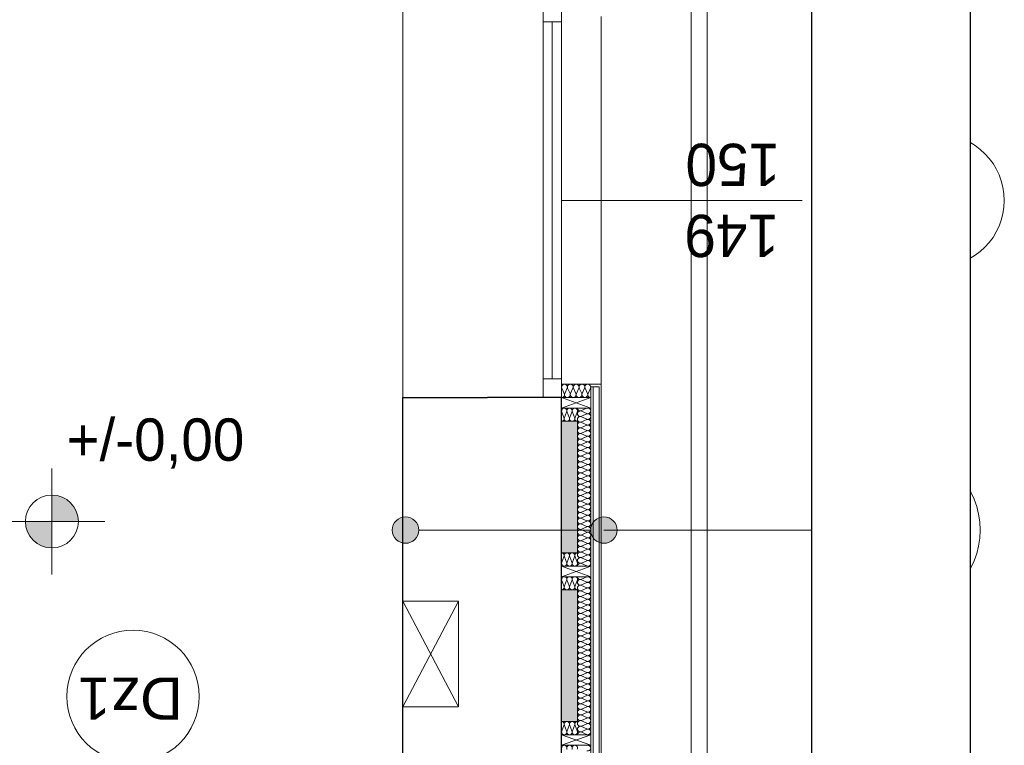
# Model space of a CAD drawing. Extents: x -515158 to -464725, y 20769 to 114053.
# Tile 29 of 69: x -474072 to -470350, y 34133 to 36876. Entities that reach past the tile are written whole.
import ezdxf

# ---------------------------------------------------------------- set-up
doc = ezdxf.new("R2010")
doc.units = 0
doc.header["$MEASUREMENT"] = 0
doc.set_wipeout_variables(frame=1)
for name, color, linetype, lineweight in [('#podkład', 252, 'Continuous', 9), ('Arch ocieplenie_Nr_Pióra__21', 252, 'Continuous', 9), ('Arch ocieplenie_Nr_Pióra__44', 252, 'Continuous', 9), ('Arch ocieplenie_Nr_Pióra__95', 252, 'Continuous', 13), ('Arch opisy okien_Nr_Pióra__9', 252, 'Continuous', 9), ('Arch opisy_Nr_Pióra__1', 252, 'Continuous', 25), ('Arch opisy_Nr_Pióra__21', 252, 'Continuous', 9), ('Arch opisy_Nr_Pióra__9', 252, 'Continuous', 9), ('Arch teren_Nr_Pióra__5', 252, 'Continuous', 13), ('Arch wykończenie_Nr_Pióra__9', 252, 'Continuous', 9), ('INSTALACJA IE_Nr_Pióra__88', 252, 'Continuous', 20), ('INWENT RZĘDNE_Nr_Pióra__21', 252, 'Continuous', 9), ('INWENT. OKNA_Nr_Pióra__21', 252, 'Continuous', 9), ('INWENT. OKNA_Nr_Pióra__5', 252, 'Continuous', 13), ('INWENT.ŚCIANY_Nr_Pióra__1', 252, 'Continuous', 25), ('INWENT.ŚCIANY_Nr_Pióra__21', 252, 'Continuous', 9)]:
    doc.layers.add(name, color=color, linetype=linetype, lineweight=lineweight)
doc.layers.add('_TABELA', color=7, linetype='Continuous')
doc.styles.add('GENERATED_STYLE_10', font='arial.ttf')
doc.styles.add('GENERATED_STYLE_3', font='txt')
doc.styles.add('GENERATED_STYLE_7', font='txt')

# ---------------------------------------------------------------- blocks, each defined once
blk = doc.blocks.new('parter')
at = {"layer": 'Arch opisy_Nr_Pióra__21', "linetype": 'Continuous'}
for points in [[(-472563.3, 34946.5), (-472567.1, 34965.6), (-472578, 34981.9), (-472594.2, 34992.7), (-472613.3, 34996.5), (-472632.5, 34992.7), (-472648.7, 34981.9), (-472659.5, 34965.6), (-472663.3, 34946.5), (-472659.5, 34927.4), (-472648.7, 34911.2), (-472632.5, 34900.3), (-472613.3, 34896.5), (-472594.2, 34900.3), (-472578, 34911.2), (-472567.1, 34927.4)], [(-471813.3, 34946.5), (-471817.1, 34965.6), (-471828, 34981.9), (-471844.2, 34992.7), (-471863.3, 34996.5), (-471882.5, 34992.7), (-471898.7, 34981.9), (-471909.5, 34965.6), (-471913.3, 34946.5), (-471909.5, 34927.4), (-471898.7, 34911.2), (-471882.5, 34900.3), (-471863.3, 34896.5), (-471844.2, 34900.3), (-471828, 34911.2), (-471817.1, 34927.4)]]:
    blk.add_hatch(color=252, dxfattribs=at).paths.add_polyline_path(points, flags=0)
at = {"layer": 'INWENT RZĘDNE_Nr_Pióra__21', "linetype": 'Continuous'}
for points in [[(-473949.9, 34978.7), (-473849.9, 34978.7), (-473857.5, 35017), (-473879.2, 35049.4), (-473911.7, 35071.1), (-473949.9, 35078.7)], [(-473949.9, 34978.7), (-474049.9, 34978.7), (-474042.3, 34940.4), (-474020.6, 34908), (-473988.2, 34886.3), (-473949.9, 34878.7)]]:
    blk.add_hatch(color=252, dxfattribs=at).paths.add_polyline_path(points, flags=0)
at = {"layer": 'Arch ocieplenie_Nr_Pióra__21', "color": 252, "linetype": 'Continuous'}
for p, q in [((-472023.3, 35357.6), (-471963.3, 35357.6)), ((-472023.3, 34860.1), (-472023.3, 35357.6)), ((-471963.3, 35357.6), (-471963.3, 34860.1)), ((-471963.3, 34860.1), (-472023.3, 34860.1)), ((-472023.3, 34720.1), (-471963.3, 34720.1)), ((-472023.3, 34222.6), (-472023.3, 34720.1)), ((-471963.3, 34720.1), (-471963.3, 34222.6)), ((-471963.3, 34222.6), (-472023.3, 34222.6))]:
    blk.add_line(p, q, dxfattribs=at)
at = {"layer": 'Arch ocieplenie_Nr_Pióra__44', "color": 252, "linetype": 'Continuous'}
for p, q in [((-472013.2, 35462.5), (-472022.4, 35482.7)), ((-472002.2, 35482.7), (-472011.4, 35462.5)), ((-471991.2, 35462.5), (-472000.4, 35482.7)), ((-471980.2, 35482.7), (-471989.4, 35462.5)), ((-471969.2, 35462.5), (-471978.4, 35482.7)), ((-471958.2, 35482.7), (-471967.4, 35462.5)), ((-471947.2, 35462.5), (-471956.4, 35482.7)), ((-471936.2, 35482.7), (-471945.4, 35462.5)), ((-471925.2, 35462.5), (-471934.4, 35482.7)), ((-471914.2, 35482.7), (-471923.4, 35462.5)), ((-471948.4, 35397.9), (-471928.2, 35406.7)), ((-471928.2, 35387.2), (-471948.4, 35396.1)), ((-472014.2, 35372.5), (-472022.5, 35392.7)), ((-472004.2, 35392.7), (-472012.5, 35372.5)), ((-471994.2, 35372.5), (-472002.5, 35392.7)), ((-471984.2, 35392.7), (-471992.5, 35372.5)), ((-471974.2, 35372.5), (-471982.5, 35392.7)), ((-471964.2, 35392.7), (-471972.5, 35372.5)), ((-471948.4, 35376.5), (-471928.2, 35385.4)), ((-471928.2, 35365.8), (-471948.4, 35374.7)), ((-471948.4, 35355.2), (-471928.2, 35364.1)), ((-471928.2, 35344.5), (-471948.4, 35353.4)), ((-471948.4, 35333.8), (-471928.2, 35342.7)), ((-471928.2, 35323.2), (-471948.4, 35332)), ((-471948.4, 35312.5), (-471928.2, 35321.4)), ((-471928.2, 35301.8), (-471948.4, 35310.7)), ((-471948.4, 35291.2), (-471928.2, 35300)), ((-471928.2, 35280.5), (-471948.4, 35289.4)), ((-471948.4, 35269.8), (-471928.2, 35278.7)), ((-471928.2, 35259.2), (-471948.4, 35268)), ((-471948.4, 35248.5), (-471928.2, 35257.4)), ((-471928.2, 35237.8), (-471948.4, 35246.7)), ((-471948.4, 35227.1), (-471928.2, 35236)), ((-471928.2, 35216.5), (-471948.4, 35225.4)), ((-471948.4, 35205.8), (-471928.2, 35214.7)), ((-471928.2, 35195.1), (-471948.4, 35204)), ((-471948.4, 35184.5), (-471928.2, 35193.3)), ((-471928.2, 35173.8), (-471948.4, 35182.7)), ((-471948.4, 35163.1), (-471928.2, 35172)), ((-471928.2, 35152.5), (-471948.4, 35161.3)), ((-471948.4, 35141.8), (-471928.2, 35150.7)), ((-471928.2, 35131.1), (-471948.4, 35140)), ((-471948.4, 35120.4), (-471928.2, 35129.3)), ((-471928.2, 35109.8), (-471948.4, 35118.7)), ((-471948.4, 35099.1), (-471928.2, 35108)), ((-471928.2, 35088.4), (-471948.4, 35097.3)), ((-471948.4, 35077.8), (-471928.2, 35086.6)), ((-471928.2, 35067.1), (-471948.4, 35076)), ((-471948.4, 35056.4), (-471928.2, 35065.3)), ((-471928.2, 35045.8), (-471948.4, 35054.6)), ((-471948.4, 35035.1), (-471928.2, 35044)), ((-471928.2, 35024.4), (-471948.4, 35033.3)), ((-471948.4, 35013.8), (-471928.2, 35022.6)), ((-471928.2, 35003.1), (-471948.4, 35012)), ((-471948.4, 34992.4), (-471928.2, 35001.3)), ((-471928.2, 34981.7), (-471948.4, 34990.6)), ((-471948.4, 34971.1), (-471928.2, 34979.9)), ((-471928.2, 34960.4), (-471948.4, 34969.3)), ((-471948.4, 34949.7), (-471928.2, 34958.6)), ((-471928.2, 34939.1), (-471948.4, 34947.9)), ((-471948.4, 34928.4), (-471928.2, 34937.3)), ((-471928.2, 34917.7), (-471948.4, 34926.6)), ((-471948.4, 34907.1), (-471928.2, 34915.9)), ((-471928.2, 34896.4), (-471948.4, 34905.3)), ((-471948.4, 34885.7), (-471928.2, 34894.6)), ((-471928.2, 34875), (-471948.4, 34883.9)), ((-472014.2, 34845.2), (-472022.5, 34825)), ((-472004.2, 34825), (-472012.5, 34845.2)), ((-471994.2, 34845.2), (-472002.5, 34825)), ((-471984.2, 34825), (-471992.5, 34845.2)), ((-471974.2, 34845.2), (-471982.5, 34825)), ((-471964.2, 34825), (-471972.5, 34845.2)), ((-471948.4, 34864.4), (-471928.2, 34873.3)), ((-471928.2, 34853.7), (-471948.4, 34862.6)), ((-471948.4, 34843), (-471928.2, 34851.9)), ((-471928.2, 34832.4), (-471948.4, 34841.2)), ((-471948.4, 34821.7), (-471928.2, 34830.6)), ((-471928.2, 34811), (-471948.4, 34819.9)), ((-471948.4, 34760.4), (-471928.2, 34769.2)), ((-472014.2, 34735), (-472022.5, 34755.2)), ((-472004.2, 34755.2), (-472012.5, 34735)), ((-471994.2, 34735), (-472002.5, 34755.2)), ((-471984.2, 34755.2), (-471992.5, 34735)), ((-471974.2, 34735), (-471982.5, 34755.2)), ((-471964.2, 34755.2), (-471972.5, 34735)), ((-471928.2, 34749.7), (-471948.4, 34758.6)), ((-471948.4, 34739), (-471928.2, 34747.9)), ((-471928.2, 34728.3), (-471948.4, 34737.2)), ((-471948.4, 34717.7), (-471928.2, 34726.6)), ((-471928.2, 34707), (-471948.4, 34715.9)), ((-471948.4, 34696.3), (-471928.2, 34705.2)), ((-471928.2, 34685.7), (-471948.4, 34694.5)), ((-471948.4, 34675), (-471928.2, 34683.9)), ((-471928.2, 34664.3), (-471948.4, 34673.2)), ((-471948.4, 34653.7), (-471928.2, 34662.5)), ((-471928.2, 34643), (-471948.4, 34651.9)), ((-471948.4, 34632.3), (-471928.2, 34641.2)), ((-471928.2, 34621.7), (-471948.4, 34630.5)), ((-471948.4, 34611), (-471928.2, 34619.9)), ((-471928.2, 34600.3), (-471948.4, 34609.2)), ((-471948.4, 34589.6), (-471928.2, 34598.5)), ((-471928.2, 34579), (-471948.4, 34587.9)), ((-471948.4, 34568.3), (-471928.2, 34577.2)), ((-471928.2, 34557.6), (-471948.4, 34566.5)), ((-471948.4, 34547), (-471928.2, 34555.8)), ((-471928.2, 34536.3), (-471948.4, 34545.2)), ((-471948.4, 34525.6), (-471928.2, 34534.5)), ((-471928.2, 34515), (-471948.4, 34523.8)), ((-471948.4, 34504.3), (-471928.2, 34513.2)), ((-471928.2, 34493.6), (-471948.4, 34502.5)), ((-471948.4, 34482.9), (-471928.2, 34491.8)), ((-471928.2, 34472.3), (-471948.4, 34481.2)), ((-471948.4, 34461.6), (-471928.2, 34470.5)), ((-471928.2, 34450.9), (-471948.4, 34459.8)), ((-471948.4, 34440.3), (-471928.2, 34449.1)), ((-471928.2, 34429.6), (-471948.4, 34438.5)), ((-471948.4, 34418.9), (-471928.2, 34427.8)), ((-471928.2, 34408.3), (-471948.4, 34417.1)), ((-471948.4, 34397.6), (-471928.2, 34406.5)), ((-471928.2, 34386.9), (-471948.4, 34395.8)), ((-471948.4, 34376.3), (-471928.2, 34385.1)), ((-471928.2, 34365.6), (-471948.4, 34374.5)), ((-471948.4, 34354.9), (-471928.2, 34363.8)), ((-471928.2, 34344.2), (-471948.4, 34353.1)), ((-471948.4, 34333.6), (-471928.2, 34342.4)), ((-471928.2, 34322.9), (-471948.4, 34331.8)), ((-471948.4, 34312.2), (-471928.2, 34321.1)), ((-471928.2, 34301.6), (-471948.4, 34310.4)), ((-471948.4, 34290.9), (-471928.2, 34299.8)), ((-471928.2, 34280.2), (-471948.4, 34289.1)), ((-471948.4, 34269.6), (-471928.2, 34278.4)), ((-471928.2, 34258.9), (-471948.4, 34267.8)), ((-471948.4, 34248.2), (-471928.2, 34257.1)), ((-471928.2, 34237.5), (-471948.4, 34246.4)), ((-472014.2, 34207.7), (-472022.5, 34187.5)), ((-472004.2, 34187.5), (-472012.5, 34207.7)), ((-471994.2, 34207.7), (-472002.5, 34187.5)), ((-471984.2, 34187.5), (-471992.5, 34207.7)), ((-471974.2, 34207.7), (-471982.5, 34187.5)), ((-471964.2, 34187.5), (-471972.5, 34207.7)), ((-471948.4, 34226.9), (-471928.2, 34235.8)), ((-471928.2, 34216.2), (-471948.4, 34225.1)), ((-471948.4, 34205.5), (-471928.2, 34214.4)), ((-471928.2, 34194.9), (-471948.4, 34203.7)), ((-471948.4, 34184.2), (-471928.2, 34193.1)), ((-471928.2, 34173.5), (-471948.4, 34182.4))]:
    blk.add_line(p, q, dxfattribs=at)
for centre, major_axis, ratio, start_param, end_param in [((-472012.3, 35487), (-11, 0), 0.966714, 2.728799, 6.695979), ((-471990.3, 35487), (-11, 0), 0.966714, 2.728799, 6.695979), ((-471968.3, 35487), (-11, 0), 0.966714, 2.728799, 6.695979), ((-471946.3, 35487), (-11, 0), 0.966714, 2.728799, 6.695979), ((-471924.3, 35487), (-11, 0), 0.966714, 2.728799, 6.695979), ((-472023.3, 35458.3), (-11, 0), 0.966714, 1.570796, 3.554385), ((-472001.3, 35458.3), (-11, 0), 0.966714, 5.870392, 9.837571), ((-471979.3, 35458.3), (-11, 0), 0.966714, 5.870392, 9.837571), ((-471957.3, 35458.3), (-11, 0), 0.966714, 5.870392, 9.837571), ((-471935.3, 35458.3), (-11, 0), 0.966714, 5.870392, 9.837571), ((-471913.3, 35458.3), (-11, 0), 0.966714, 5.870392, 7.853982), ((-472013.3, 35397), (0, -10.6), 0.940381, 1.158003, 5.125183), ((-471993.3, 35397), (0, -10.6), 0.940381, 1.158003, 5.125183), ((-471973.3, 35397), (0, -10.6), 0.940381, 1.158003, 5.125183), ((-471952.7, 35386.3), (0, 10.7), 0.996671, 5.870392, 9.837571), ((-471952.7, 35407.6), (0, 10.7), 0.996671, 1.570796, 3.554385), ((-471924, 35397), (0, 10.7), 0.996671, 2.728799, 6.695979), ((-472023.3, 35368.3), (0, -10.6), 0.940381, 6.283185, 8.266774), ((-472003.3, 35368.3), (0, -10.6), 0.940381, 4.299595, 8.266774), ((-471983.3, 35368.3), (0, -10.6), 0.940381, 4.299595, 8.266774), ((-471963.3, 35368.3), (0, -10.6), 0.940381, 4.299596, 6.283185), ((-471952.7, 35365), (0, 10.7), 0.996671, 5.870392, 9.837571), ((-471924, 35375.6), (0, 10.7), 0.996671, 2.728799, 6.695979), ((-471924, 35354.3), (0, 10.7), 0.996671, 2.728799, 6.695979), ((-471952.7, 35343.6), (0, 10.7), 0.996671, 5.870392, 9.837571), ((-471952.7, 35322.3), (0, 10.7), 0.996671, 5.870392, 9.837571), ((-471924, 35332.9), (0, 10.7), 0.996671, 2.728799, 6.695979), ((-471924, 35311.6), (0, 10.7), 0.996671, 2.728799, 6.695979), ((-471952.7, 35300.9), (0, 10.7), 0.996671, 5.870392, 9.837571), ((-471952.7, 35279.6), (0, 10.7), 0.996671, 5.870392, 9.837571), ((-471924, 35290.3), (0, 10.7), 0.996671, 2.728799, 6.695979), ((-471952.7, 35258.3), (0, 10.7), 0.996671, 5.870392, 9.837571), ((-471952.7, 35236.9), (0, 10.7), 0.996671, 5.870392, 9.837571), ((-471924, 35268.9), (0, 10.7), 0.996671, 2.728799, 6.695979), ((-471924, 35247.6), (0, 10.7), 0.996671, 2.728799, 6.695979), ((-471952.7, 35215.6), (0, 10.7), 0.996671, 5.870392, 9.837571), ((-471924, 35226.2), (0, 10.7), 0.996671, 2.728799, 6.695979), ((-471924, 35204.9), (0, 10.7), 0.996671, 2.728799, 6.695979), ((-471952.7, 35194.2), (0, 10.7), 0.996671, 5.870392, 9.837571), ((-471952.7, 35172.9), (0, 10.7), 0.996671, 5.870392, 9.837571), ((-471924, 35183.6), (0, 10.7), 0.996671, 2.728799, 6.695979), ((-471924, 35162.2), (0, 10.7), 0.996671, 2.728799, 6.695979), ((-471952.7, 35151.6), (0, 10.7), 0.996671, 5.870392, 9.837571), ((-471952.7, 35130.2), (0, 10.7), 0.996671, 5.870392, 9.837571), ((-471924, 35140.9), (0, 10.7), 0.996671, 2.728799, 6.695979), ((-471952.7, 35108.9), (0, 10.7), 0.996671, 5.870392, 9.837571), ((-471952.7, 35087.5), (0, 10.7), 0.996671, 5.870392, 9.837571), ((-471924, 35119.6), (0, 10.7), 0.996671, 2.728799, 6.695979), ((-471924, 35098.2), (0, 10.7), 0.996671, 2.728799, 6.695979), ((-471952.7, 35066.2), (0, 10.7), 0.996671, 5.870392, 9.837571), ((-471924, 35076.9), (0, 10.7), 0.996671, 2.728799, 6.695979), ((-471924, 35055.5), (0, 10.7), 0.996671, 2.728799, 6.695979), ((-471952.7, 35044.9), (0, 10.7), 0.996671, 5.870392, 9.837571), ((-471952.7, 35023.5), (0, 10.7), 0.996671, 5.870392, 9.837571), ((-471924, 35034.2), (0, 10.7), 0.996671, 2.728799, 6.695979), ((-471924, 35012.9), (0, 10.7), 0.996671, 2.728799, 6.695979), ((-471952.7, 35002.2), (0, 10.7), 0.996671, 5.870392, 9.837571), ((-471952.7, 34980.8), (0, 10.7), 0.996671, 5.870392, 9.837571), ((-471924, 34991.5), (0, 10.7), 0.996671, 2.728799, 6.695979), ((-471952.7, 34959.5), (0, 10.7), 0.996671, 5.870392, 9.837571), ((-471952.7, 34938.2), (0, 10.7), 0.996671, 5.870392, 9.837571), ((-471924, 34970.2), (0, 10.7), 0.996671, 2.728799, 6.695979), ((-471924, 34948.8), (0, 10.7), 0.996671, 2.728799, 6.695979), ((-471952.7, 34916.8), (0, 10.7), 0.996671, 5.870392, 9.837571), ((-471924, 34927.5), (0, 10.7), 0.996671, 2.728799, 6.695979), ((-471924, 34906.2), (0, 10.7), 0.996671, 2.728799, 6.695979), ((-471952.7, 34895.5), (0, 10.7), 0.996671, 5.870392, 9.837571), ((-471952.7, 34874.1), (0, 10.7), 0.996671, 5.870392, 9.837571), ((-471924, 34884.8), (0, 10.7), 0.996671, 2.728799, 6.695979), ((-471924, 34863.5), (0, 10.7), 0.996671, 2.728799, 6.695979), ((-472023.3, 34849.5), (0, -10.6), 0.940381, 1.158004, 3.141593), ((-472003.3, 34849.5), (0, -10.6), 0.940381, 1.158004, 5.125183), ((-471983.3, 34849.5), (0, -10.6), 0.940381, 1.158004, 5.125183), ((-471963.3, 34849.5), (0, -10.6), 0.940381, 3.141593, 5.125182), ((-471952.7, 34852.8), (0, 10.7), 0.996671, 5.870392, 9.837571), ((-471952.7, 34831.5), (0, 10.7), 0.996671, 5.870392, 9.837571), ((-471924, 34842.1), (0, 10.7), 0.996671, 2.728799, 6.695979), ((-472013.3, 34820.8), (0, -10.6), 0.940381, 4.299595, 8.266775), ((-471993.3, 34820.8), (0, -10.6), 0.940381, 4.299595, 8.266775), ((-471973.3, 34820.8), (0, -10.6), 0.940381, 4.299595, 8.266775), ((-471952.7, 34810.1), (0, 10.7), 0.996671, 5.870392, 7.853982), ((-471924, 34820.8), (0, 10.7), 0.996671, 2.728799, 6.695979), ((-472013.3, 34759.5), (0, -10.6), 0.940381, 1.158003, 5.125183), ((-471993.3, 34759.5), (0, -10.6), 0.940381, 1.158003, 5.125183), ((-471973.3, 34759.5), (0, -10.6), 0.940381, 1.158003, 5.125183), ((-471952.7, 34770.1), (0, 10.7), 0.996671, 1.570796, 3.554385), ((-471924, 34759.5), (0, 10.7), 0.996671, 2.728799, 6.695979), ((-472023.3, 34730.8), (0, -10.6), 0.940381, 6.283185, 8.266774), ((-472003.3, 34730.8), (0, -10.6), 0.940381, 4.299595, 8.266774), ((-471983.3, 34730.8), (0, -10.6), 0.940381, 4.299595, 8.266774), ((-471963.3, 34730.8), (0, -10.6), 0.940381, 4.299596, 6.283185), ((-471952.7, 34748.8), (0, 10.7), 0.996671, 5.870392, 9.837571), ((-471952.7, 34727.5), (0, 10.7), 0.996671, 5.870392, 9.837571), ((-471924, 34738.1), (0, 10.7), 0.996671, 2.728799, 6.695979), ((-471924, 34716.8), (0, 10.7), 0.996671, 2.728799, 6.695979), ((-471952.7, 34706.1), (0, 10.7), 0.996671, 5.870392, 9.837571), ((-471952.7, 34684.8), (0, 10.7), 0.996671, 5.870392, 9.837571), ((-471924, 34695.4), (0, 10.7), 0.996671, 2.728799, 6.695979), ((-471952.7, 34663.4), (0, 10.7), 0.996671, 5.870392, 9.837571), ((-471952.7, 34642.1), (0, 10.7), 0.996671, 5.870392, 9.837571), ((-471924, 34674.1), (0, 10.7), 0.996671, 2.728799, 6.695979), ((-471924, 34652.8), (0, 10.7), 0.996671, 2.728799, 6.695979), ((-471952.7, 34620.8), (0, 10.7), 0.996671, 5.870392, 9.837571), ((-471924, 34631.4), (0, 10.7), 0.996671, 2.728799, 6.695979), ((-471924, 34610.1), (0, 10.7), 0.996671, 2.728799, 6.695979), ((-471952.7, 34599.4), (0, 10.7), 0.996671, 5.870392, 9.837571), ((-471952.7, 34578.1), (0, 10.7), 0.996671, 5.870392, 9.837571), ((-471924, 34588.7), (0, 10.7), 0.996671, 2.728799, 6.695979), ((-471924, 34567.4), (0, 10.7), 0.996671, 2.728799, 6.695979), ((-471952.7, 34556.7), (0, 10.7), 0.996671, 5.870392, 9.837571), ((-471952.7, 34535.4), (0, 10.7), 0.996671, 5.870392, 9.837571), ((-471924, 34546.1), (0, 10.7), 0.996671, 2.728799, 6.695979), ((-471952.7, 34514.1), (0, 10.7), 0.996671, 5.870392, 9.837571), ((-471952.7, 34492.7), (0, 10.7), 0.996671, 5.870392, 9.837571), ((-471924, 34524.7), (0, 10.7), 0.996671, 2.728799, 6.695979), ((-471924, 34503.4), (0, 10.7), 0.996671, 2.728799, 6.695979), ((-471952.7, 34471.4), (0, 10.7), 0.996671, 5.870392, 9.837571), ((-471924, 34482.1), (0, 10.7), 0.996671, 2.728799, 6.695979), ((-471924, 34460.7), (0, 10.7), 0.996671, 2.728799, 6.695979), ((-471952.7, 34450), (0, 10.7), 0.996671, 5.870392, 9.837571), ((-471952.7, 34428.7), (0, 10.7), 0.996671, 5.870392, 9.837571), ((-471924, 34439.4), (0, 10.7), 0.996671, 2.728799, 6.695979), ((-471924, 34418), (0, 10.7), 0.996671, 2.728799, 6.695979), ((-471952.7, 34407.4), (0, 10.7), 0.996671, 5.870392, 9.837571), ((-471952.7, 34386), (0, 10.7), 0.996671, 5.870392, 9.837571), ((-471924, 34396.7), (0, 10.7), 0.996671, 2.728799, 6.695979), ((-471952.7, 34364.7), (0, 10.7), 0.996671, 5.870392, 9.837571), ((-471952.7, 34343.3), (0, 10.7), 0.996671, 5.870392, 9.837571), ((-471924, 34375.4), (0, 10.7), 0.996671, 2.728799, 6.695979), ((-471924, 34354), (0, 10.7), 0.996671, 2.728799, 6.695979), ((-471952.7, 34322), (0, 10.7), 0.996671, 5.870392, 9.837571), ((-471924, 34332.7), (0, 10.7), 0.996671, 2.728799, 6.695979), ((-471924, 34311.3), (0, 10.7), 0.996671, 2.728799, 6.695979), ((-471952.7, 34300.7), (0, 10.7), 0.996671, 5.870392, 9.837571), ((-471952.7, 34279.3), (0, 10.7), 0.996671, 5.870392, 9.837571), ((-471924, 34290), (0, 10.7), 0.996671, 2.728799, 6.695979), ((-471924, 34268.7), (0, 10.7), 0.996671, 2.728799, 6.695979), ((-471952.7, 34258), (0, 10.7), 0.996671, 5.870392, 9.837571), ((-471952.7, 34236.6), (0, 10.7), 0.996671, 5.870392, 9.837571), ((-471924, 34247.3), (0, 10.7), 0.996671, 2.728799, 6.695979), ((-472023.3, 34212), (0, -10.6), 0.940381, 1.158004, 3.141593), ((-472003.3, 34212), (0, -10.6), 0.940381, 1.158004, 5.125183), ((-471983.3, 34212), (0, -10.6), 0.940381, 1.158004, 5.125183), ((-471963.3, 34212), (0, -10.6), 0.940381, 3.141593, 5.125182), ((-471952.7, 34215.3), (0, 10.7), 0.996671, 5.870392, 9.837571), ((-471952.7, 34194), (0, 10.7), 0.996671, 5.870392, 9.837571), ((-471924, 34226), (0, 10.7), 0.996671, 2.728799, 6.695979), ((-471924, 34204.6), (0, 10.7), 0.996671, 2.728799, 6.695979), ((-472013.3, 34183.3), (0, -10.6), 0.940381, 4.299595, 8.266775), ((-471993.3, 34183.3), (0, -10.6), 0.940381, 4.299595, 8.266775), ((-471973.3, 34183.3), (0, -10.6), 0.940381, 4.299595, 8.266775), ((-471952.7, 34172.6), (0, 10.7), 0.996671, 5.870392, 7.853982), ((-471924, 34183.3), (0, 10.7), 0.996671, 2.728799, 6.695979), ((-472013.3, 34122), (0, -10.6), 0.940381, 1.158003, 5.125183), ((-471993.3, 34122), (0, -10.6), 0.940381, 1.158003, 5.125183), ((-471973.3, 34122), (0, -10.6), 0.940381, 1.158003, 5.125183), ((-471924, 34122), (0, 10.7), 0.996671, 2.728799, 6.695979)]:
    blk.add_ellipse(centre, major_axis=major_axis, ratio=ratio, start_param=start_param, end_param=end_param, dxfattribs=at)
at = {"layer": 'Arch ocieplenie_Nr_Pióra__95', "color": 252, "linetype": 'Continuous', "lineweight": 25}
for points in [[(-471963.3, 34860.1), (-472023.3, 35357.6), (-471963.3, 35357.6)], [(-472023.3, 34860.1), (-472023.3, 35357.6), (-471963.3, 34860.1)], [(-471963.3, 34222.6), (-472023.3, 34720.1), (-471963.3, 34720.1)], [(-472023.3, 34222.6), (-472023.3, 34720.1), (-471963.3, 34222.6)]]:
    blk.add_solid(points, dxfattribs=at)
at = {"layer": 'Arch opisy_Nr_Pióra__21', "color": 252, "linetype": 'Continuous'}
for p, q in [((-472563.3, 34946.5), (-471913.3, 34946.5)), ((-471863.3, 34946.5), (-471040.7, 34946.5))]:
    blk.add_line(p, q, dxfattribs=at)
for centre, radius in [((-470740.7, 34946.5), 300), ((-472613.3, 34946.5), 50), ((-471863.3, 34946.5), 50)]:
    blk.add_circle(centre, radius, dxfattribs=at)
at = {"layer": 'Arch opisy_Nr_Pióra__9', "color": 252, "linetype": 'Continuous'}
for centre in [(-470599.8, 36192.6), (-473643.3, 34317.6)]:
    blk.add_circle(centre, 250, dxfattribs=at)
at = {"layer": 'Arch teren_Nr_Pióra__5', "color": 252, "linetype": 'Continuous'}
for p, q in [((-471533.3, 32367.6), (-471533.3, 44522.6)), ((-471473.3, 32307.6), (-471473.3, 44522.6))]:
    blk.add_line(p, q, dxfattribs=at)
at = {"layer": 'Arch wykończenie_Nr_Pióra__9', "color": 252, "linetype": 'Continuous'}
for p, q in [((-471873.3, 35497.6), (-472023.3, 35497.6)), ((-471913.3, 32747.6), (-471913.3, 35487.6)), ((-471881.3, 35487.6), (-471913.3, 35487.6)), ((-471903.3, 32737.6), (-471903.3, 35487.6)), ((-471881.3, 32715.6), (-471881.3, 35487.6)), ((-471873.3, 32707.6), (-471873.3, 35497.6)), ((-472023.3, 35407.6), (-472023.3, 35447.6)), ((-472023.3, 35447.6), (-471913.3, 35447.6)), ((-472023.3, 35447.6), (-471913.3, 35407.6)), ((-472023.3, 35407.6), (-471913.3, 35447.6)), ((-471913.3, 35447.6), (-471913.3, 35407.6)), ((-471913.3, 35407.6), (-472023.3, 35407.6)), ((-472023.3, 34770.1), (-472023.3, 34810.1)), ((-472023.3, 34810.1), (-471913.3, 34810.1)), ((-472023.3, 34810.1), (-471913.3, 34770.1)), ((-472023.3, 34770.1), (-471913.3, 34810.1)), ((-471913.3, 34810.1), (-471913.3, 34770.1)), ((-471913.3, 34770.1), (-472023.3, 34770.1)), ((-472023.3, 34132.6), (-472023.3, 34172.6)), ((-472023.3, 34172.6), (-471913.3, 34172.6)), ((-472023.3, 34172.6), (-471913.3, 34132.6)), ((-472023.3, 34132.6), (-471913.3, 34172.6)), ((-471913.3, 34172.6), (-471913.3, 34132.6)), ((-471913.3, 34132.6), (-472023.3, 34132.6))]:
    blk.add_line(p, q, dxfattribs=at)
at = {"layer": 'INSTALACJA IE_Nr_Pióra__88', "color": 252, "linetype": 'Continuous'}
for p, q in [((-472413.3, 34277.6), (-472623.3, 34677.6)), ((-472623.3, 34277.6), (-472413.3, 34677.6)), ((-472623.3, 34677.6), (-472413.3, 34677.6)), ((-472623.3, 34277.6), (-472623.3, 34677.6)), ((-472413.3, 34677.6), (-472413.3, 34277.6)), ((-472413.3, 34277.6), (-472623.3, 34277.6))]:
    blk.add_line(p, q, dxfattribs=at)
at = {"layer": 'INWENT RZĘDNE_Nr_Pióra__21', "color": 252, "linetype": 'Continuous'}
for p, q in [((-473949.9, 34778.7), (-473949.9, 35178.7)), ((-474149.9, 34978.7), (-473749.9, 34978.7))]:
    blk.add_line(p, q, dxfattribs=at)
blk.add_circle((-473949.9, 34978.7), 100, dxfattribs=at)
at = {"layer": 'INWENT. OKNA_Nr_Pióra__5', "color": 252, "linetype": 'Continuous'}
for p, q in [((-472093.3, 36937.6), (-472093.3, 35447.6)), ((-472023.3, 36937.6), (-472023.3, 35447.6)), ((-472023.3, 36867.6), (-472093.3, 36867.6)), ((-472058.3, 35517.6), (-472058.3, 36867.6)), ((-472023.3, 36192.6), (-471113.3, 36192.6)), ((-472023.3, 35517.6), (-472093.3, 35517.6))]:
    blk.add_line(p, q, dxfattribs=at)
at = {"layer": 'INWENT.ŚCIANY_Nr_Pióra__1', "color": 252, "linetype": 'Continuous'}
for p, q in [((-472623.3, 35447.6), (-472303.3, 35447.6)), ((-472623.3, 33467.6), (-472623.3, 35447.6)), ((-472023.3, 35447.6), (-472303.3, 35447.6)), ((-472023.3, 32857.6), (-472023.3, 35447.6))]:
    blk.add_line(p, q, dxfattribs=at)
at = {"layer": 'INWENT.ŚCIANY_Nr_Pióra__21', "color": 252, "linetype": 'Continuous'}
for p, q in [((-472623.3, 35447.6), (-472623.3, 36937.6)), ((-471873.3, 35497.6), (-471873.3, 36887.6))]:
    blk.add_line(p, q, dxfattribs=at)
at = {"layer": 'Arch opisy okien_Nr_Pióra__9', "color": 252, "linetype": 'Continuous', "style": 'GENERATED_STYLE_10'}
for s, rotation, p in [('O4', 90, (-470526.4, 36041.4)), ('Dz1', 180, (-473454.8, 34389))]:
    blk.add_text(s, height=160, rotation=rotation, dxfattribs=at).set_placement(p)
at = {"layer": 'Arch opisy_Nr_Pióra__1', "color": 252, "linetype": 'Continuous', "style": 'GENERATED_STYLE_7'}
blk.add_text('S3', height=230, rotation=90, dxfattribs=at).set_placement((-470632.1, 34760.3))
at = {"layer": 'INWENT RZĘDNE_Nr_Pióra__21', "color": 252, "insert": (-473894.6, 35178.7), "char_height": 160, "attachment_point": 7, "style": 'GENERATED_STYLE_3'}
blk.add_mtext('{+/-0,00}', dxfattribs=at)
at = {"layer": 'INWENT. OKNA_Nr_Pióra__21', "color": 252, "linetype": 'Continuous', "style": 'GENERATED_STYLE_7'}
for s, rotation, p in [('hp 104', 90, (-470904, 35781.2)), ('150', 180, (-471197.8, 36407.1)), ('149', 180, (-471201.7, 36138.5))]:
    blk.add_text(s, height=160, rotation=rotation, dxfattribs=at).set_placement(p)

msp = doc.modelspace()

# ---------------------------------------------------------------- block references
at = {"layer": '#podkład'}
msp.add_blockref('parter', (0, 0), dxfattribs=at)

# ---------------------------------------------------------------- next in the draw order: wipeouts: each hides what was drawn before it
msp.add_wipeout([(-471077.4, 49858.9), (-470477.4, 50468.9), (-470477.4, 20768.9), (-471077.4, 21378.9)])

# ---------------------------------------------------------------- next in the draw order: linework, layer by layer
at = {"layer": '_TABELA', "color": 7}
msp.add_lwpolyline([(-512477.4, 50468.9), (-470477.4, 50468.9), (-512477.4, 50468.9), (-512477.4, 20768.9), (-470477.4, 20768.9), (-470477.4, 50468.9)], dxfattribs=at)
msp.add_lwpolyline([(-471077.4, 49858.9), (-509977.4, 49858.9), (-509977.4, 21378.9), (-471077.4, 21378.9)], close=True, dxfattribs=at)

doc.saveas('drawing.dxf')
